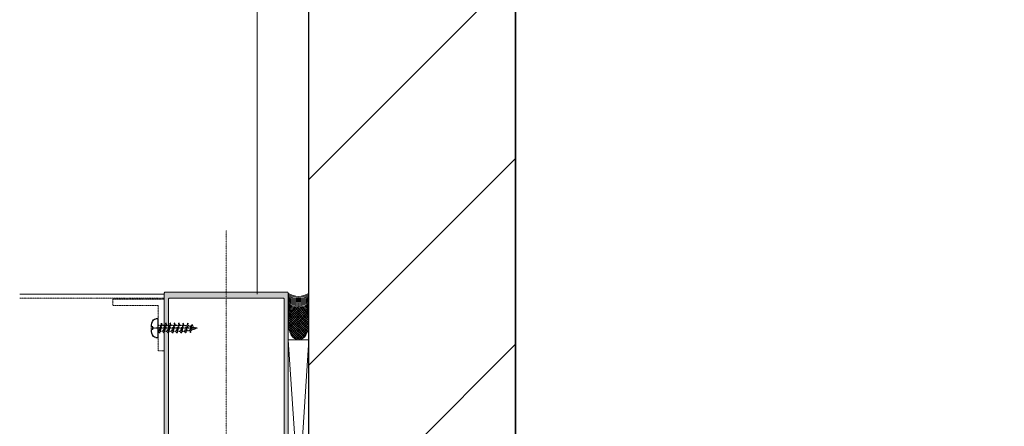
# Model space of a CAD drawing. Header units: millimetres. Extents: x -226731 to 126254, y -16359 to 60195.
# Tile 148 of 256: x -155629 to -155152, y 10633 to 10830. Entities that reach past the tile are written whole.
import ezdxf

# ---------------------------------------------------------------- set-up
doc = ezdxf.new("R2010")
doc.units = ezdxf.units.MM
doc.header["$LTSCALE"] = 0.1
doc.header["$MEASUREMENT"] = 0
doc.linetypes.add('CENTER', pattern=[2, 1.25, -0.25, 0.25, -0.25])
doc.linetypes.add('HIDDEN', pattern=[0.375, 0.25, -0.125])
for name, color, linetype, lineweight in [('01. Aluminium (Main Structure)', 6, 'Continuous', 5), ('0_CCE_ FF_SIDE WALL SPRINKLER', 6, 'Continuous', 0), ('2_Centerline', 1, 'CENTER', 15), ('3_Hatch', 8, 'Continuous', 0), ('HATCH-WALL', 8, 'Continuous', 5), ('SPRINKLER COVERAGE AREA', 1, 'Continuous', 9), ('WALL', 2, 'Continuous', 30), ('WALLS', 1, 'Continuous', 5)]:
    doc.layers.add(name, color=color, linetype=linetype, lineweight=lineweight)
doc.layers.add('AREA LINE', color=3, linetype='Continuous', plot=False)
for name, color, linetype in [('CENTER LINE', 8, 'CENTER'), ('FIRE FIGHTING SERVICES', 5, 'Continuous'), ('HARDWARES', 7, 'Continuous')]:
    doc.layers.add(name, color=color, linetype=linetype)

# ---------------------------------------------------------------- blocks, each defined once
blk = doc.blocks.new('*U425')
at = {"layer": '3_Hatch'}
h = blk.add_hatch(color=8, dxfattribs=at)
h.dxf.hatch_style = 1
h.paths.add_polyline_path([(-4.22, 77.48), (-3.91, 77.79), (-3.91, 81.75), (-4.5, 82.78), (-4.5, 116.97), (-4.46, 117.16), (-4.35, 117.32), (-4.21, 117.43), (-4, 117.47), (4, 117.47), (4.19, 117.43), (4.35, 117.32), (4.46, 117.16), (4.52, 116.97), (4.52, 82.78), (3.89, 81.75), (3.89, 77.79), (4.21, 77.48), (4.3, 77.33), (4.3, 77.18), (4.21, 77.04), (3.89, 76.74), (3.89, 72.78), (4.52, 71.75), (4.52, 65.75), (4.46, 65.57), (4.35, 65.41), (4.19, 65.3), (4, 65.26), (-4, 65.26), (-4.21, 65.3), (-4.35, 65.41), (-4.46, 65.57), (-4.5, 65.75), (-4.5, 71.75), (-3.91, 72.78), (-3.91, 76.74), (-4.22, 77.04), (-4.28, 77.18), (-4.28, 77.33)], flags=16)
h.paths.add_polyline_path([(10.04, 65.44), (9.98, 65.26), (9.97, 65.08), (9.86, 64.91), (9.69, 64.8), (9.51, 64.77), (7, 64.77), (6.82, 64.8), (6.64, 64.91), (6.53, 65.08), (6.51, 65.26), (6.51, 116.97), (6.53, 117.16), (6.64, 117.32), (6.82, 117.43), (7, 117.47), (11.89, 117.47), (12.18, 117.78), (12.33, 117.87), (12.47, 117.87), (12.6, 117.78), (12.93, 117.47), (27.5, 117.47), (27.69, 117.43), (27.87, 117.32), (27.96, 117.16), (28, 116.97), (28, 112.48), (27.96, 112.27), (27.87, 112.11), (27.69, 112), (27.5, 111.96), (18.82, 111.96), (18.62, 111.93), (18.45, 111.82), (18.34, 111.65), (18.3, 111.45), (18.3, 105.98), (18.34, 105.78), (18.45, 105.6), (18.62, 105.51), (18.82, 105.47), (21.8, 105.47), (22, 105.51), (22.16, 105.6), (22.27, 105.78), (22.29, 105.98), (22.29, 106.46), (22.27, 106.66), (22.16, 106.81), (22, 106.92), (21.8, 106.97), (20.81, 106.97), (20.61, 107.01), (20.46, 107.12), (20.35, 107.26), (20.3, 107.47), (20.3, 109.46), (20.35, 109.66), (20.46, 109.81), (20.61, 109.92), (20.81, 109.97), (23.64, 109.97), (23.94, 110.28), (24.08, 110.35), (24.23, 110.35), (24.36, 110.28), (24.69, 109.97), (27.5, 109.97), (27.69, 109.92), (27.87, 109.81), (27.96, 109.66), (28, 109.46), (28, 107.47), (27.96, 107.26), (27.87, 107.12), (27.69, 107.01), (27.5, 106.97), (26.52, 106.97), (26.31, 106.92), (26.17, 106.81), (26.06, 106.66), (26, 106.46), (26, 105.98), (26.06, 105.78), (26.17, 105.6), (26.31, 105.51), (26.52, 105.47), (29.51, 105.47), (29.7, 105.51), (29.86, 105.6), (29.97, 105.78), (29.99, 105.98), (29.97, 200.47), (29.86, 200.65), (29.78, 200.7), (29.7, 200.76), (29.61, 200.77), (29.51, 200.78), (-29.51, 200.78), (-29.71, 200.76), (-29.86, 200.65), (-29.97, 200.47), (-30.01, 200.3), (-30.01, 105.98), (-29.97, 105.78), (-29.86, 105.6), (-29.71, 105.51), (-29.51, 105.47), (-26.5, 105.47), (-26.31, 105.51), (-26.15, 105.6), (-26.04, 105.78), (-26, 105.98), (-26, 106.46), (-26.04, 106.66), (-26.15, 106.81), (-26.31, 106.92), (-26.5, 106.97), (-27.52, 106.97), (-27.69, 107.01), (-27.87, 107.12), (-27.98, 107.26), (-28.01, 107.47), (-28.01, 109.46), (-27.98, 109.66), (-27.87, 109.81), (-27.69, 109.92), (-27.52, 109.97), (-24.69, 109.97), (-24.37, 110.28), (-24.25, 110.35), (-24.06, 110.35), (-23.94, 110.28), (-23.63, 109.97), (-20.81, 109.97), (-20.61, 109.92), (-20.44, 109.81), (-20.33, 109.66), (-20.3, 109.46), (-20.3, 107.47), (-20.33, 107.26), (-20.44, 107.12), (-20.61, 107.01), (-20.81, 106.97), (-21.82, 106.97), (-22.02, 106.92), (-22.16, 106.81), (-22.27, 106.66), (-22.31, 106.46), (-22.31, 105.98), (-22.27, 105.78), (-22.16, 105.6), (-22.02, 105.51), (-21.82, 105.47), (-18.8, 105.47), (-18.61, 105.51), (-18.45, 105.6), (-18.34, 105.78), (-18.3, 105.98), (-18.3, 111.45), (-18.34, 111.65), (-18.45, 111.82), (-18.61, 111.93), (-18.8, 111.96), (-27.52, 111.96), (-27.69, 112), (-27.87, 112.11), (-27.98, 112.27), (-28.01, 112.48), (-28.01, 116.97), (-27.98, 117.16), (-27.87, 117.32), (-27.69, 117.43), (-27.52, 117.47), (-12.93, 117.47), (-12.62, 117.78), (-12.49, 117.87), (-12.34, 117.87), (-12.18, 117.78), (-11.87, 117.47), (-7, 117.47), (-6.8, 117.43), (-6.66, 117.32), (-6.55, 117.16), (-6.51, 116.97), (-6.51, 65.26), (-6.55, 65.08), (-6.66, 64.91), (-6.8, 64.8), (-7, 64.77), (-9.51, 64.77), (-9.71, 64.8), (-9.86, 64.91), (-9.97, 65.08), (-10, 65.26), (-10.04, 65.44), (-10.15, 65.63), (-10.31, 65.74), (-10.5, 65.75), (-11.5, 65.75), (-11.7, 65.74), (-11.85, 65.63), (-11.96, 65.44), (-12.01, 65.26), (-12.01, 63.25), (-11.96, 63.07), (-11.85, 62.9), (-11.7, 62.79), (-11.5, 62.77), (-0.53, 62.77), (-0.2, 63.07), (-0.07, 63.14), (0.07, 63.14), (0.22, 63.07), (0.51, 62.77), (11.5, 62.77), (11.69, 62.79), (11.85, 62.9), (11.96, 63.07), (12.01, 63.25), (12.01, 65.26), (11.96, 65.44), (11.85, 65.63), (11.69, 65.74), (11.5, 65.75), (10.5, 65.75), (10.3, 65.74), (10.15, 65.63)])
h.paths.add_polyline_path([(28, 197.28), (27.96, 197.47), (27.87, 197.65), (27.69, 197.76), (27.5, 197.8), (-27.52, 197.8), (-27.69, 197.76), (-27.87, 197.65), (-27.98, 197.47), (-28.01, 197.28), (-28.01, 119.97), (-27.98, 119.77), (-27.87, 119.63), (-27.69, 119.52), (-27.52, 119.46), (27.5, 119.46), (27.69, 119.52), (27.87, 119.63), (27.96, 119.77), (28, 119.97)], flags=16)
at = {"layer": '01. Aluminium (Main Structure)', "color": 8, "linetype": 'ByBlock'}
for p, q in [((-30.01, 200.3), (-29.97, 200.47)), ((-30.01, 105.98), (-30.01, 200.3)), ((-29.97, 200.47), (-29.86, 200.65)), ((-29.86, 200.65), (-29.71, 200.76)), ((-29.71, 200.76), (-29.51, 200.78)), ((-29.51, 200.78), (29.51, 200.78)), ((29.51, 200.78), (29.7, 200.76)), ((29.7, 200.76), (29.86, 200.65)), ((29.86, 200.65), (29.97, 200.47)), ((29.97, 200.47), (29.99, 200.3)), ((29.99, 200.3), (29.99, 105.98)), ((-28.01, 197.28), (-27.98, 197.47)), ((-28.01, 119.97), (-28.01, 197.28)), ((-27.98, 197.47), (-27.87, 197.65)), ((-27.87, 197.65), (-27.69, 197.76)), ((-27.69, 197.76), (-27.52, 197.8)), ((-27.52, 197.8), (27.5, 197.8)), ((27.5, 197.8), (27.69, 197.76)), ((27.69, 197.76), (27.87, 197.65)), ((27.87, 197.65), (27.96, 197.47)), ((27.96, 197.47), (28, 197.28)), ((28, 197.28), (28, 119.97))]:
    blk.add_line(p, q, dxfattribs=at)
at = {"layer": '2_Centerline', "color": 8, "ltscale": 0.25}
blk.add_line((0, 230.78), (0, 0), dxfattribs=at)
at = {"layer": '3_Hatch', "color": 8}
for p, q in [((29.99, 199.78), (100, 199.78)), ((-30.01, 177.61), (-40.01, 177.61)), ((-40.01, 177.61), (-40.01, 25.69)), ((-40.01, 25.69), (-30.01, 177.61)), ((-30.01, 177.61), (-40.01, 177.61)), ((-40.01, 177.61), (-30.01, 25.69)), ((-30.01, 25.69), (-30.01, 177.61))]:
    blk.add_line(p, q, dxfattribs=at)
at = {"layer": '3_Hatch', "color": 8, "linetype": 'HIDDEN', "ltscale": 5}
for p, q in [((29.99, 197.78), (100, 197.78)), ((54.99, 197.28), (29.99, 197.28)), ((29.99, 197.28), (29.99, 172.28)), ((54.99, 197.28), (54.99, 194.28)), ((32.99, 194.28), (32.99, 172.28)), ((54.99, 194.28), (32.99, 194.28)), ((29.99, 172.28), (32.99, 172.28))]:
    blk.add_line(p, q, dxfattribs=at)
at = {"layer": '3_Hatch', "color": 8, "linetype": 'Continuous'}
for p, q in [((-40.01, 185.62), (-32.74, 192.88)), ((-39.96, 186.79), (-33.41, 193.34)), ((-39.96, 184.55), (-32.17, 192.33)), ((-39.83, 183.55), (-31.68, 191.71)), ((-39.78, 188.09), (-34.22, 193.66)), ((-39.63, 182.63), (-31.25, 191.01)), ((-39.37, 189.62), (-35.25, 193.75)), ((-30.27, 183.08), (-38.56, 191.37)), ((-38.13, 191.99), (-37.11, 193.01)), ((-30.11, 184.04), (-38.1, 192.03)), ((-30.02, 185.08), (-37.57, 192.62)), ((-30.02, 186.2), (-36.95, 193.13)), ((-30.12, 187.43), (-36.22, 193.52)), ((-30.4, 188.82), (-35.32, 193.74)), ((-31.03, 190.58), (-34.07, 193.61)), ((-32.56, 178.64), (-40, 186.08)), ((-32.02, 179.21), (-39.93, 187.13)), ((-31.54, 179.86), (-39.78, 188.1)), ((-31.13, 180.58), (-39.56, 189.01)), ((-39.38, 181.76), (-30.88, 190.25)), ((-30.79, 181.35), (-39.29, 189.85)), ((-39.06, 180.96), (-30.58, 189.44)), ((-30.5, 182.19), (-38.95, 190.64)), ((-38.68, 180.21), (-30.33, 188.56)), ((-38.24, 179.53), (-30.15, 187.62)), ((-37.73, 178.92), (-30.04, 186.61)), ((-33.2, 178.16), (-39.99, 184.94)), ((-33.96, 177.79), (-39.85, 183.68)), ((-34.9, 177.61), (-39.53, 182.24)), ((-37.14, 178.38), (-30.01, 185.52)), ((-36.45, 177.95), (-30.08, 184.32)), ((-35.61, 177.67), (-30.29, 182.99)), ((-34.51, 177.65), (-30.78, 181.38)), ((-36.3, 177.89), (-38.75, 180.34))]:
    blk.add_line(p, q, dxfattribs=at)
at = {"layer": '3_Hatch', "color": 8}
for centre, start, end in [((-35.01, 207.02), 233.3573, 306.6427), ((-35.01, 206.52), 233.3573, 306.6427), ((-35.01, 206.02), 233.3573, 306.6427), ((-35.01, 205.52), 233.3573, 306.6427), ((-35.01, 205.02), 233.3573, 306.6427), ((-35.01, 204.52), 233.3573, 306.6427), ((-35.01, 204.02), 233.3573, 306.6427), ((-35.01, 203.52), 233.3573, 306.6427), ((-35.01, 203.02), 233.3573, 306.6427), ((-35.01, 202.52), 233.3573, 306.6427), ((-35.01, 202.02), 233.3573, 265.1433), ((-35.01, 201.52), 233.3573, 258.6834), ((-35.01, 201.02), 233.3573, 254.8141), ((-35.01, 200.52), 233.3573, 251.8064), ((-35.01, 200.02), 233.3573, 249.2876), ((-35.01, 199.52), 233.3573, 247.1018), ((-35.01, 199.02), 233.3573, 245.167), ((-35.01, 198.52), 233.3573, 243.4343), ((-35.01, 198.02), 233.3573, 241.873), ((-35.01, 197.52), 233.3573, 240.4625), ((-35.01, 202.02), 274.8567, 306.6427), ((-35.01, 201.52), 281.3166, 306.6427), ((-35.01, 201.02), 285.1859, 306.6427), ((-35.01, 200.52), 288.1936, 306.6427), ((-35.01, 200.02), 290.7124, 306.6427), ((-35.01, 199.52), 292.8982, 306.6427), ((-35.01, 199.02), 294.833, 306.6427), ((-35.01, 198.52), 296.5657, 306.6427), ((-35.01, 198.02), 298.127, 306.6427), ((-35.01, 197.52), 299.5375, 306.6427), ((-35.01, 197.02), 233.3573, 239.1892), ((-35.01, 196.52), 233.3573, 238.0443), ((-35.01, 196.02), 233.3573, 237.0223), ((-35.01, 197.02), 300.8108, 306.6427), ((-35.01, 196.52), 301.9557, 306.6427), ((-35.01, 196.02), 302.9777, 306.6427)]:
    blk.add_arc(centre, 8.38, start, end, dxfattribs=at)
at = {"layer": '3_Hatch', "color": 8, "extrusion": (0, 0, -1)}
blk.add_ellipse((-35.01, 185.68), major_axis=(0, 8.07), ratio=0.619335, dxfattribs=at)
at = {"layer": 'CENTER LINE', "color": 8, "linetype": 'CENTER'}
blk.add_line((13.86, 183.28), (36.76, 183.28), dxfattribs=at)
at = {"layer": 'HARDWARES', "color": 8, "linetype": 'Continuous'}
for p, q in [((32.99, 187.77), (34.14, 187.77)), ((32.99, 178.8), (32.99, 187.77)), ((35.6, 182.62), (35.6, 183.95)), ((35.6, 183.95), (36.26, 183.95)), ((35.6, 182.62), (36.26, 182.62)), ((34.14, 178.8), (32.99, 178.8))]:
    blk.add_line(p, q, dxfattribs=at)
at = {"layer": 'HARDWARES', "color": 8}
for p, q in [((32.99, 178.8), (32.99, 187.77)), ((33.81, 178.8), (32.99, 178.8))]:
    blk.add_line(p, q, dxfattribs=at)
at = {"layer": 'HARDWARES', "color": 8, "linetype": 'HIDDEN'}
for p, q in [((16.62, 185.1), (16.29, 184.19)), ((16.29, 184.19), (17.34, 181.3)), ((17.68, 182.21), (16.62, 185.1)), ((17.34, 181.3), (16.62, 185.1)), ((17.68, 182.21), (17.34, 181.3)), ((22.53, 184.72), (21.12, 184.72)), ((23.58, 181.84), (22.17, 181.84)), ((24.63, 184.72), (23.23, 184.72)), ((25.68, 181.84), (24.27, 181.84)), ((26.73, 184.72), (25.33, 184.72)), ((27.78, 181.84), (26.38, 181.84)), ((28.83, 184.72), (27.43, 184.72)), ((29.88, 181.84), (28.48, 181.84)), ((30.94, 184.72), (29.53, 184.72)), ((31.98, 181.84), (30.58, 181.84)), ((32.99, 181.84), (32.68, 181.84))]:
    blk.add_line(p, q, dxfattribs=at)
for points in [[(19.71, 180.86), (20.06, 181.82), (18.66, 185.66), (19.71, 180.86), (18.31, 184.7), (18.66, 185.66)], [(21.82, 180.88), (22.17, 181.84), (20.77, 185.68), (21.82, 180.88), (20.42, 184.72), (20.77, 185.68)], [(23.92, 180.88), (24.27, 181.84), (22.88, 185.68), (23.92, 180.88), (22.53, 184.72), (22.88, 185.68)], [(26.03, 180.88), (26.38, 181.84), (24.98, 185.68), (26.03, 180.88), (24.63, 184.72), (24.98, 185.68)], [(28.13, 180.88), (28.48, 181.84), (27.08, 185.68), (28.13, 180.88), (26.73, 184.72), (27.08, 185.68)], [(30.23, 180.88), (30.58, 181.84), (29.18, 185.68), (30.23, 180.88), (28.83, 184.72), (29.18, 185.68)], [(32.33, 180.88), (32.68, 181.84), (31.29, 185.68), (32.33, 180.88), (30.94, 184.72), (31.29, 185.68)], [(32.99, 184.72), (31.64, 184.72)]]:
    blk.add_lwpolyline(points, dxfattribs=at)
at = {"layer": 'HARDWARES', "color": 8, "linetype": 'Continuous'}
for centre, radius, start, end in [((34.14, 186.4), 1.37, 41.7376, 90), ((30.69, 183.99), 5.57, 359.5407, 36.6338), ((30.69, 182.58), 5.57, 323.3662, 0.4593), ((34.14, 180.17), 1.37, 270, 318.2624)]:
    blk.add_arc(centre, radius, start, end, dxfattribs=at)
at = {"layer": 'HARDWARES', "color": 8, "linetype": 'HIDDEN'}
for centre, start, end in [((21.18, 167.94), 106.6931, 113.9435), ((21.18, 198.63), 246.0565, 255.4243), ((21.18, 167.94), 99.5795, 104.5622), ((21.18, 198.63), 257.9668, 263.6815), ((21.19, 167.85), 92.508, 97.2926), ((21.19, 198.55), 266.0961, 271.0584)]:
    blk.add_arc(centre, 16.79, start, end, dxfattribs=at)
blk = doc.blocks.new('A$C2AD535C3')
at = {"layer": 'SPRINKLER COVERAGE AREA', "color": 1}
blk.add_circle((0, 0), 2500, dxfattribs=at)
blk = doc.blocks.new('G$C3584CA52')
at = {"layer": '0_CCE_ FF_SIDE WALL SPRINKLER', "color": 240, "xscale": -0.6, "yscale": 0.6, "zscale": 0.6}
blk.add_blockref('A$C2AD535C3', (7904.64, -9259), dxfattribs=at)

msp = doc.modelspace()

# ---------------------------------------------------------------- hatches: boundary and pattern name
at = {"layer": 'HATCH-WALL'}
h = msp.add_hatch(dxfattribs=at)
h.set_pattern_fill('ANSI31', color=8, scale=20)
h.set_pattern_definition([(45, (-171738.69, 20724.63), (-44.90128, 44.90128), [])])
h.paths.add_polyline_path([(-154208.69, 11199.63), (-155388.73, 11199.63), (-155388.73, 10499.63), (-155488.73, 10499.63), (-155488.73, 11299.63), (-154208.69, 11299.63)])

# ---------------------------------------------------------------- linework, layer by layer
at = {"layer": 'AREA LINE', "color": 8}
msp.add_lwpolyline([(-164851.16, 10499.63), (-155388.73, 10499.63), (-155388.73, 11199.63), (-154208.69, 11199.63), (-154208.69, 10499.63), (-152367.94, 10499.63)], dxfattribs=at)
at = {"layer": 'WALL', "color": 8}
msp.add_lwpolyline([(-154208.69, 11199.63), (-155388.73, 11199.63), (-155388.73, 10499.63), (-155488.73, 10499.63), (-155488.73, 11299.63), (-154208.69, 11299.63)], close=True, dxfattribs=at)
at = {"layer": 'WALLS', "color": 8, "ltscale": 1.2}
msp.add_lwpolyline([(-159233.69, 20724.63), (-159233.69, 20499.63), (-154233.69, 20499.63), (-154233.69, 15036.34), (-158509.06, 15036.34), (-158509.06, 14886.34), (-154233.69, 14886.34), (-154233.69, 11324.63), (-155513.73, 11324.63), (-155513.73, 10696.83)], dxfattribs=at)

# ---------------------------------------------------------------- block references
at = {"layer": '3_Hatch', "color": 8, "xscale": -1}
msp.add_blockref('*U425', (-155528.74, 10497.02), dxfattribs=at)
at = {"layer": 'FIRE FIGHTING SERVICES'}
msp.add_blockref('G$C3584CA52', (-163018.33, 21220.5), dxfattribs=at)

doc.saveas('drawing.dxf')
